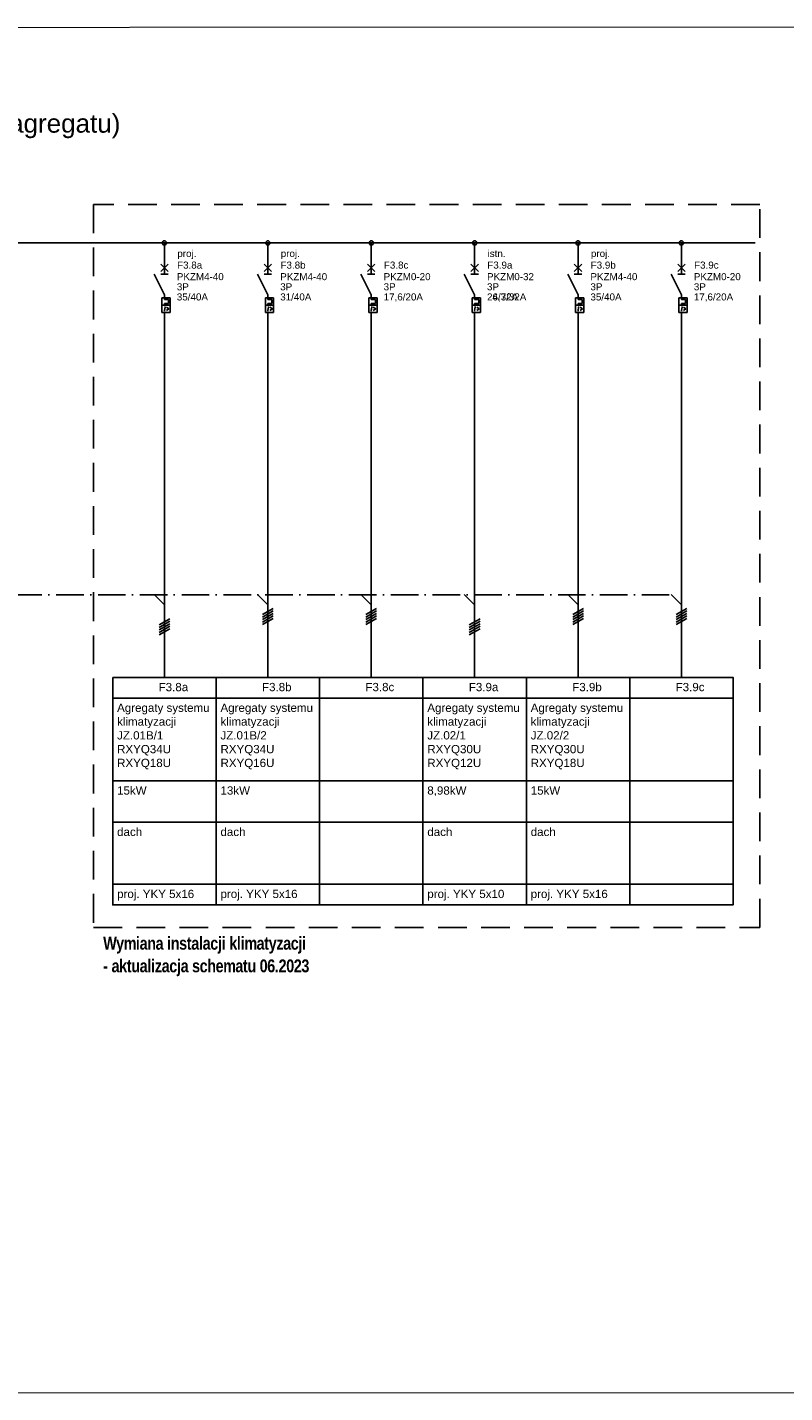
# Model space of a CAD drawing. Header units: centimetres. Extents: x -4250 to -484, y 169 to 6592.
# Tile 97 of 178: x -2353 to -2189, y 4675 to 4972. Entities that reach past the tile are written whole.
import ezdxf

# ---------------------------------------------------------------- set-up
doc = ezdxf.new("R2010")
doc.units = ezdxf.units.CM
doc.linetypes.add('ACAD_ISO10W100', pattern=[18, 12, -3, 0, -3])
doc.linetypes.add('DISCONTINU2', pattern=[0.375, 0.25, -0.125])
doc.layers.add('1', color=7, linetype='Continuous')
doc.layers.add('Ramka zew.', color=9, linetype='Continuous', lineweight=20, plot=False)
doc.styles.add('ARIAL', font='arial.ttf')
doc.styles.add('OPIS_LAYOUT', font='arial.ttf', dxfattribs={"width": 0.7})

msp = doc.modelspace()

# ---------------------------------------------------------------- linework, layer by layer
at = {"color": 10, "linetype": 'DISCONTINU2', "ltscale": 25}
msp.add_lwpolyline([(-2338.9951, 4776.2007), (-2193.9401, 4776.2007), (-2193.9401, 4933.4838), (-2338.9951, 4933.4838)], close=True, dxfattribs=at)
at = {"linetype": 'ACAD_ISO10W100', "ltscale": 0.5}
msp.add_lwpolyline([(-2501.7776, 4848.5619), (-2213.2229, 4848.5619)], dxfattribs=at)
at = {"color": 4}
for points in [[(-2334.7753, 4830.6052), (-2312.2753, 4830.6052), (-2312.2753, 4826.1052), (-2334.7753, 4826.1052), (-2334.7753, 4830.6052)], [(-2312.2753, 4830.6052), (-2289.7753, 4830.6052), (-2289.7753, 4826.1052), (-2312.2753, 4826.1052), (-2312.2753, 4830.6052)], [(-2289.7753, 4830.6052), (-2267.2753, 4830.6052), (-2267.2753, 4826.1052), (-2289.7753, 4826.1052), (-2289.7753, 4830.6052)], [(-2267.2753, 4830.6052), (-2244.7753, 4830.6052), (-2244.7753, 4826.1052), (-2267.2753, 4826.1052), (-2267.2753, 4830.6052)], [(-2244.7753, 4830.6052), (-2222.2753, 4830.6052), (-2222.2753, 4826.1052), (-2244.7753, 4826.1052), (-2244.7753, 4830.6052)], [(-2222.2753, 4830.6052), (-2199.7753, 4830.6052), (-2199.7753, 4826.1052), (-2222.2753, 4826.1052), (-2222.2753, 4830.6052)], [(-2334.7753, 4826.1052), (-2312.2753, 4826.1052), (-2312.2753, 4808.1052), (-2334.7753, 4808.1052), (-2334.7753, 4826.1052)], [(-2312.2753, 4826.1052), (-2289.7753, 4826.1052), (-2289.7753, 4808.1052), (-2312.2753, 4808.1052), (-2312.2753, 4826.1052)], [(-2289.7753, 4826.1052), (-2267.2753, 4826.1052), (-2267.2753, 4808.1052), (-2289.7753, 4808.1052), (-2289.7753, 4826.1052)], [(-2267.2753, 4826.1052), (-2244.7753, 4826.1052), (-2244.7753, 4808.1052), (-2267.2753, 4808.1052), (-2267.2753, 4826.1052)], [(-2244.7753, 4826.1052), (-2222.2753, 4826.1052), (-2222.2753, 4808.1052), (-2244.7753, 4808.1052), (-2244.7753, 4826.1052)], [(-2222.2753, 4826.1052), (-2199.7753, 4826.1052), (-2199.7753, 4808.1052), (-2222.2753, 4808.1052), (-2222.2753, 4826.1052)], [(-2334.7753, 4808.1052), (-2312.2753, 4808.1052), (-2312.2753, 4799.1052), (-2334.7753, 4799.1052), (-2334.7753, 4808.1052)], [(-2312.2753, 4808.1052), (-2289.7753, 4808.1052), (-2289.7753, 4799.1052), (-2312.2753, 4799.1052), (-2312.2753, 4808.1052)], [(-2289.7753, 4808.1052), (-2267.2753, 4808.1052), (-2267.2753, 4799.1052), (-2289.7753, 4799.1052), (-2289.7753, 4808.1052)], [(-2267.2753, 4808.1052), (-2244.7753, 4808.1052), (-2244.7753, 4799.1052), (-2267.2753, 4799.1052), (-2267.2753, 4808.1052)], [(-2244.7753, 4808.1052), (-2222.2753, 4808.1052), (-2222.2753, 4799.1052), (-2244.7753, 4799.1052), (-2244.7753, 4808.1052)], [(-2222.2753, 4808.1052), (-2199.7753, 4808.1052), (-2199.7753, 4799.1052), (-2222.2753, 4799.1052), (-2222.2753, 4808.1052)], [(-2334.7753, 4799.1052), (-2312.2753, 4799.1052), (-2312.2753, 4785.6052), (-2334.7753, 4785.6052), (-2334.7753, 4799.1052)], [(-2312.2753, 4799.1052), (-2289.7753, 4799.1052), (-2289.7753, 4785.6052), (-2312.2753, 4785.6052), (-2312.2753, 4799.1052)], [(-2289.7753, 4799.1052), (-2267.2753, 4799.1052), (-2267.2753, 4785.6052), (-2289.7753, 4785.6052), (-2289.7753, 4799.1052)], [(-2267.2753, 4799.1052), (-2244.7753, 4799.1052), (-2244.7753, 4785.6052), (-2267.2753, 4785.6052), (-2267.2753, 4799.1052)], [(-2244.7753, 4799.1052), (-2222.2753, 4799.1052), (-2222.2753, 4785.6052), (-2244.7753, 4785.6052), (-2244.7753, 4799.1052)], [(-2222.2753, 4799.1052), (-2199.7753, 4799.1052), (-2199.7753, 4785.6052), (-2222.2753, 4785.6052), (-2222.2753, 4799.1052)], [(-2334.7753, 4785.6052), (-2312.2753, 4785.6052), (-2312.2753, 4781.1052), (-2334.7753, 4781.1052), (-2334.7753, 4785.6052)], [(-2312.2753, 4785.6052), (-2289.7753, 4785.6052), (-2289.7753, 4781.1052), (-2312.2753, 4781.1052), (-2312.2753, 4785.6052)], [(-2289.7753, 4785.6052), (-2267.2753, 4785.6052), (-2267.2753, 4781.1052), (-2289.7753, 4781.1052), (-2289.7753, 4785.6052)], [(-2267.2753, 4785.6052), (-2244.7753, 4785.6052), (-2244.7753, 4781.1052), (-2267.2753, 4781.1052), (-2267.2753, 4785.6052)], [(-2244.7753, 4785.6052), (-2222.2753, 4785.6052), (-2222.2753, 4781.1052), (-2244.7753, 4781.1052), (-2244.7753, 4785.6052)], [(-2222.2753, 4785.6052), (-2199.7753, 4785.6052), (-2199.7753, 4781.1052), (-2222.2753, 4781.1052), (-2222.2753, 4785.6052)]]:
    msp.add_lwpolyline(points, dxfattribs=at)
at = {"layer": '1'}
for p, q in [((-2550.7089, 4925.1142), (-2195.0015, 4925.1142)), ((-2342.4897, 4925.1142), (-2195.0015, 4925.1142)), ((-2323.5253, 4907.0692), (-2323.5253, 4830.6052)), ((-2323.5253, 4907.0692), (-2323.5253, 4830.6052)), ((-2301.0253, 4907.0692), (-2301.0253, 4830.6052)), ((-2301.0253, 4907.0692), (-2301.0253, 4830.6052)), ((-2278.5253, 4907.0692), (-2278.5253, 4830.6052)), ((-2278.5253, 4907.0692), (-2278.5253, 4830.6052)), ((-2256.0253, 4907.0692), (-2256.0253, 4830.6052)), ((-2256.0253, 4907.0692), (-2256.0253, 4830.6052)), ((-2233.5253, 4907.0692), (-2233.5253, 4830.6052)), ((-2233.5253, 4907.0692), (-2233.5253, 4830.6052)), ((-2211.0253, 4907.0692), (-2211.0253, 4830.6052)), ((-2211.0253, 4907.0692), (-2211.0253, 4830.6052)), ((-2325.7753, 4848.6142), (-2323.5253, 4846.3642)), ((-2325.7753, 4848.6142), (-2323.5253, 4846.3642)), ((-2303.2753, 4848.6142), (-2301.0253, 4846.3642)), ((-2303.2753, 4848.6142), (-2301.0253, 4846.3642)), ((-2280.7753, 4848.6142), (-2278.5253, 4846.3642)), ((-2280.7753, 4848.6142), (-2278.5253, 4846.3642)), ((-2258.2753, 4848.6142), (-2256.0253, 4846.3642)), ((-2258.2753, 4848.6142), (-2256.0253, 4846.3642)), ((-2235.7753, 4848.6142), (-2233.5253, 4846.3642)), ((-2235.7753, 4848.6142), (-2233.5253, 4846.3642)), ((-2213.2753, 4848.6142), (-2211.0253, 4846.3642)), ((-2213.2753, 4848.6142), (-2211.0253, 4846.3642)), ((-2302.1953, 4844.2492), (-2299.8553, 4845.5992)), ((-2302.1953, 4844.2492), (-2299.8553, 4845.5992)), ((-2302.1953, 4843.7092), (-2299.8553, 4845.0592)), ((-2302.1953, 4843.7092), (-2299.8553, 4845.0592)), ((-2279.6953, 4844.2492), (-2277.3553, 4845.5992)), ((-2279.6953, 4844.2492), (-2277.3553, 4845.5992)), ((-2279.6953, 4843.7092), (-2277.3553, 4845.0592)), ((-2279.6953, 4843.7092), (-2277.3553, 4845.0592)), ((-2234.6953, 4844.2492), (-2232.3553, 4845.5992)), ((-2234.6953, 4844.2492), (-2232.3553, 4845.5992)), ((-2234.6953, 4843.7092), (-2232.3553, 4845.0592)), ((-2234.6953, 4843.7092), (-2232.3553, 4845.0592)), ((-2212.1953, 4844.2492), (-2209.8553, 4845.5992)), ((-2212.1953, 4844.2492), (-2209.8553, 4845.5992)), ((-2212.1953, 4843.7092), (-2209.8553, 4845.0592)), ((-2212.1953, 4843.7092), (-2209.8553, 4845.0592)), ((-2324.6953, 4841.9992), (-2322.3553, 4843.3492)), ((-2324.6953, 4841.9992), (-2322.3553, 4843.3492)), ((-2324.6953, 4841.4592), (-2322.3553, 4842.8092)), ((-2324.6953, 4841.4592), (-2322.3553, 4842.8092)), ((-2324.6953, 4840.9192), (-2322.3553, 4842.2692)), ((-2324.6953, 4840.9192), (-2322.3553, 4842.2692)), ((-2324.6953, 4840.3792), (-2322.3553, 4841.7292)), ((-2324.6953, 4840.3792), (-2322.3553, 4841.7292)), ((-2302.1953, 4843.1692), (-2299.8553, 4844.5192)), ((-2302.1953, 4843.1692), (-2299.8553, 4844.5192)), ((-2302.1953, 4842.6292), (-2299.8553, 4843.9792)), ((-2302.1953, 4842.6292), (-2299.8553, 4843.9792)), ((-2302.1953, 4842.0892), (-2299.8553, 4843.4392)), ((-2302.1953, 4842.0892), (-2299.8553, 4843.4392)), ((-2279.6953, 4843.1692), (-2277.3553, 4844.5192)), ((-2279.6953, 4843.1692), (-2277.3553, 4844.5192)), ((-2279.6953, 4842.6292), (-2277.3553, 4843.9792)), ((-2279.6953, 4842.6292), (-2277.3553, 4843.9792)), ((-2279.6953, 4842.0892), (-2277.3553, 4843.4392)), ((-2279.6953, 4842.0892), (-2277.3553, 4843.4392)), ((-2257.1953, 4841.9992), (-2254.8553, 4843.3492)), ((-2257.1953, 4841.9992), (-2254.8553, 4843.3492)), ((-2257.1953, 4841.4592), (-2254.8553, 4842.8092)), ((-2257.1953, 4841.4592), (-2254.8553, 4842.8092)), ((-2257.1953, 4840.9192), (-2254.8553, 4842.2692)), ((-2257.1953, 4840.9192), (-2254.8553, 4842.2692)), ((-2257.1953, 4840.3792), (-2254.8553, 4841.7292)), ((-2257.1953, 4840.3792), (-2254.8553, 4841.7292)), ((-2234.6953, 4843.1692), (-2232.3553, 4844.5192)), ((-2234.6953, 4843.1692), (-2232.3553, 4844.5192)), ((-2234.6953, 4842.6292), (-2232.3553, 4843.9792)), ((-2234.6953, 4842.6292), (-2232.3553, 4843.9792)), ((-2234.6953, 4842.0892), (-2232.3553, 4843.4392)), ((-2234.6953, 4842.0892), (-2232.3553, 4843.4392)), ((-2212.1953, 4843.1692), (-2209.8553, 4844.5192)), ((-2212.1953, 4843.1692), (-2209.8553, 4844.5192)), ((-2212.1953, 4842.6292), (-2209.8553, 4843.9792)), ((-2212.1953, 4842.6292), (-2209.8553, 4843.9792)), ((-2212.1953, 4842.0892), (-2209.8553, 4843.4392)), ((-2212.1953, 4842.0892), (-2209.8553, 4843.4392)), ((-2324.6953, 4839.8392), (-2322.3553, 4841.1892)), ((-2324.6953, 4839.8392), (-2322.3553, 4841.1892)), ((-2257.1953, 4839.8392), (-2254.8553, 4841.1892)), ((-2257.1953, 4839.8392), (-2254.8553, 4841.1892))]:
    msp.add_line(p, q, dxfattribs=at)
at = {"layer": '1', "color": 4}
for p, q in [((-2323.5253, 4925.1142), (-2323.5253, 4922.8192)), ((-2323.5253, 4925.1142), (-2323.5253, 4922.8192)), ((-2301.0253, 4925.1142), (-2301.0253, 4922.8192)), ((-2301.0253, 4925.1142), (-2301.0253, 4922.8192)), ((-2278.5253, 4925.1142), (-2278.5253, 4922.8192)), ((-2278.5253, 4925.1142), (-2278.5253, 4922.8192)), ((-2256.0253, 4925.1142), (-2256.0253, 4922.8192)), ((-2256.0253, 4925.1142), (-2256.0253, 4922.8192)), ((-2233.5253, 4925.1142), (-2233.5253, 4922.8192)), ((-2233.5253, 4925.1142), (-2233.5253, 4922.8192)), ((-2211.0253, 4925.1142), (-2211.0253, 4922.8192)), ((-2211.0253, 4925.1142), (-2211.0253, 4922.8192)), ((-2323.5253, 4922.8192), (-2323.5253, 4918.3192)), ((-2323.5253, 4922.8192), (-2323.5253, 4918.3192)), ((-2301.0253, 4922.8192), (-2301.0253, 4918.3192)), ((-2301.0253, 4922.8192), (-2301.0253, 4918.3192)), ((-2278.5253, 4922.8192), (-2278.5253, 4918.3192)), ((-2278.5253, 4922.8192), (-2278.5253, 4918.3192)), ((-2256.0253, 4922.8192), (-2256.0253, 4918.3192)), ((-2256.0253, 4922.8192), (-2256.0253, 4918.3192)), ((-2233.5253, 4922.8192), (-2233.5253, 4918.3192)), ((-2233.5253, 4922.8192), (-2233.5253, 4918.3192)), ((-2211.0253, 4922.8192), (-2211.0253, 4918.3192)), ((-2211.0253, 4922.8192), (-2211.0253, 4918.3192)), ((-2322.7153, 4918.8592), (-2324.3353, 4920.4792)), ((-2324.3353, 4918.8592), (-2322.7153, 4920.4792)), ((-2322.7153, 4918.8592), (-2324.3353, 4920.4792)), ((-2324.3353, 4918.8592), (-2322.7153, 4920.4792)), ((-2300.2153, 4918.8592), (-2301.8353, 4920.4792)), ((-2301.8353, 4918.8592), (-2300.2153, 4920.4792)), ((-2300.2153, 4918.8592), (-2301.8353, 4920.4792)), ((-2301.8353, 4918.8592), (-2300.2153, 4920.4792)), ((-2277.7153, 4918.8592), (-2279.3353, 4920.4792)), ((-2279.3353, 4918.8592), (-2277.7153, 4920.4792)), ((-2277.7153, 4918.8592), (-2279.3353, 4920.4792)), ((-2279.3353, 4918.8592), (-2277.7153, 4920.4792)), ((-2255.2153, 4918.8592), (-2256.8353, 4920.4792)), ((-2256.8353, 4918.8592), (-2255.2153, 4920.4792)), ((-2255.2153, 4918.8592), (-2256.8353, 4920.4792)), ((-2256.8353, 4918.8592), (-2255.2153, 4920.4792)), ((-2232.7153, 4918.8592), (-2234.3353, 4920.4792)), ((-2234.3353, 4918.8592), (-2232.7153, 4920.4792)), ((-2232.7153, 4918.8592), (-2234.3353, 4920.4792)), ((-2234.3353, 4918.8592), (-2232.7153, 4920.4792)), ((-2210.2153, 4918.8592), (-2211.8353, 4920.4792)), ((-2211.8353, 4918.8592), (-2210.2153, 4920.4792)), ((-2210.2153, 4918.8592), (-2211.8353, 4920.4792)), ((-2211.8353, 4918.8592), (-2210.2153, 4920.4792)), ((-2323.5253, 4913.8192), (-2325.7753, 4918.3192)), ((-2323.5253, 4913.8192), (-2325.7753, 4918.3192)), ((-2322.7153, 4918.3192), (-2324.3353, 4918.3192)), ((-2322.7153, 4918.3192), (-2324.3353, 4918.3192)), ((-2301.0253, 4913.8192), (-2303.2753, 4918.3192)), ((-2301.0253, 4913.8192), (-2303.2753, 4918.3192)), ((-2300.2153, 4918.3192), (-2301.8353, 4918.3192)), ((-2300.2153, 4918.3192), (-2301.8353, 4918.3192)), ((-2278.5253, 4913.8192), (-2280.7753, 4918.3192)), ((-2278.5253, 4913.8192), (-2280.7753, 4918.3192)), ((-2277.7153, 4918.3192), (-2279.3353, 4918.3192)), ((-2277.7153, 4918.3192), (-2279.3353, 4918.3192)), ((-2256.0253, 4913.8192), (-2258.2753, 4918.3192)), ((-2256.0253, 4913.8192), (-2258.2753, 4918.3192)), ((-2255.2153, 4918.3192), (-2256.8353, 4918.3192)), ((-2255.2153, 4918.3192), (-2256.8353, 4918.3192)), ((-2233.5253, 4913.8192), (-2235.7753, 4918.3192)), ((-2233.5253, 4913.8192), (-2235.7753, 4918.3192)), ((-2232.7153, 4918.3192), (-2234.3353, 4918.3192)), ((-2232.7153, 4918.3192), (-2234.3353, 4918.3192)), ((-2211.0253, 4913.8192), (-2213.2753, 4918.3192)), ((-2211.0253, 4913.8192), (-2213.2753, 4918.3192)), ((-2210.2153, 4918.3192), (-2211.8353, 4918.3192)), ((-2210.2153, 4918.3192), (-2211.8353, 4918.3192)), ((-2324.0653, 4913.1892), (-2324.0653, 4909.9492)), ((-2324.0653, 4913.1892), (-2322.2653, 4913.1892)), ((-2324.0653, 4913.1892), (-2324.0653, 4909.9492)), ((-2324.0653, 4913.1892), (-2322.2653, 4913.1892)), ((-2323.5253, 4913.8192), (-2323.5253, 4912.8292)), ((-2323.5253, 4913.8192), (-2323.5253, 4912.8292)), ((-2322.2653, 4913.1892), (-2322.2653, 4909.9492)), ((-2322.2653, 4913.1892), (-2322.2653, 4909.9492)), ((-2301.5653, 4913.1892), (-2301.5653, 4909.9492)), ((-2301.5653, 4913.1892), (-2299.7653, 4913.1892)), ((-2301.5653, 4913.1892), (-2301.5653, 4909.9492)), ((-2301.5653, 4913.1892), (-2299.7653, 4913.1892)), ((-2301.0253, 4913.8192), (-2301.0253, 4912.8292)), ((-2301.0253, 4913.8192), (-2301.0253, 4912.8292)), ((-2299.7653, 4913.1892), (-2299.7653, 4909.9492)), ((-2299.7653, 4913.1892), (-2299.7653, 4909.9492)), ((-2279.0653, 4913.1892), (-2279.0653, 4909.9492)), ((-2279.0653, 4913.1892), (-2277.2653, 4913.1892)), ((-2279.0653, 4913.1892), (-2279.0653, 4909.9492)), ((-2279.0653, 4913.1892), (-2277.2653, 4913.1892)), ((-2278.5253, 4913.8192), (-2278.5253, 4912.8292)), ((-2278.5253, 4913.8192), (-2278.5253, 4912.8292)), ((-2277.2653, 4913.1892), (-2277.2653, 4909.9492)), ((-2277.2653, 4913.1892), (-2277.2653, 4909.9492)), ((-2256.5653, 4913.1892), (-2254.7653, 4913.1892)), ((-2256.5653, 4913.1892), (-2256.5653, 4909.9492)), ((-2256.5653, 4913.1892), (-2254.7653, 4913.1892)), ((-2256.5653, 4913.1892), (-2256.5653, 4909.9492)), ((-2256.0253, 4913.8192), (-2256.0253, 4912.8292)), ((-2256.0253, 4913.8192), (-2256.0253, 4912.8292)), ((-2254.7653, 4913.1892), (-2254.7653, 4909.9492)), ((-2254.7653, 4913.1892), (-2254.7653, 4909.9492)), ((-2234.0653, 4913.1892), (-2234.0653, 4909.9492)), ((-2234.0653, 4913.1892), (-2232.2653, 4913.1892)), ((-2234.0653, 4913.1892), (-2234.0653, 4909.9492)), ((-2234.0653, 4913.1892), (-2232.2653, 4913.1892)), ((-2233.5253, 4913.8192), (-2233.5253, 4912.8292)), ((-2233.5253, 4913.8192), (-2233.5253, 4912.8292)), ((-2232.2653, 4913.1892), (-2232.2653, 4909.9492)), ((-2232.2653, 4913.1892), (-2232.2653, 4909.9492)), ((-2211.5653, 4913.1892), (-2211.5653, 4909.9492)), ((-2211.5653, 4913.1892), (-2209.7653, 4913.1892)), ((-2211.5653, 4913.1892), (-2211.5653, 4909.9492)), ((-2211.5653, 4913.1892), (-2209.7653, 4913.1892)), ((-2211.0253, 4913.8192), (-2211.0253, 4912.8292)), ((-2211.0253, 4913.8192), (-2211.0253, 4912.8292)), ((-2209.7653, 4913.1892), (-2209.7653, 4909.9492)), ((-2209.7653, 4913.1892), (-2209.7653, 4909.9492)), ((-2324.0653, 4911.5692), (-2322.2653, 4911.5692)), ((-2324.0653, 4911.5692), (-2322.2653, 4911.5692)), ((-2323.6603, 4910.3992), (-2323.3903, 4910.3992)), ((-2323.6603, 4910.3992), (-2323.3903, 4910.3992)), ((-2323.5253, 4912.8292), (-2322.6253, 4912.8292)), ((-2323.5253, 4912.8292), (-2322.6253, 4912.8292)), ((-2323.5253, 4911.9292), (-2323.5253, 4911.5692)), ((-2323.5253, 4911.9292), (-2322.6253, 4911.9292)), ((-2323.5253, 4911.9292), (-2323.5253, 4911.5692)), ((-2323.5253, 4911.9292), (-2322.6253, 4911.9292)), ((-2323.3993, 4911.1192), (-2323.5253, 4910.3992)), ((-2323.5253, 4911.1192), (-2323.2643, 4911.1192)), ((-2323.3993, 4911.1192), (-2323.5253, 4910.3992)), ((-2323.5253, 4911.1192), (-2323.2643, 4911.1192)), ((-2323.0843, 4911.1192), (-2322.5443, 4910.7592)), ((-2323.0843, 4911.1192), (-2322.5443, 4910.7592)), ((-2322.5443, 4910.7592), (-2323.0843, 4910.3992)), ((-2322.5443, 4910.7592), (-2323.0843, 4910.3992)), ((-2322.6253, 4912.8292), (-2322.6253, 4911.9292)), ((-2322.6253, 4912.8292), (-2322.6253, 4911.9292)), ((-2301.5653, 4911.5692), (-2299.7653, 4911.5692)), ((-2301.5653, 4911.5692), (-2299.7653, 4911.5692)), ((-2301.1603, 4910.3992), (-2300.8903, 4910.3992)), ((-2301.1603, 4910.3992), (-2300.8903, 4910.3992)), ((-2301.0253, 4912.8292), (-2300.1253, 4912.8292)), ((-2301.0253, 4912.8292), (-2300.1253, 4912.8292)), ((-2301.0253, 4911.9292), (-2301.0253, 4911.5692)), ((-2301.0253, 4911.9292), (-2300.1253, 4911.9292)), ((-2301.0253, 4911.9292), (-2301.0253, 4911.5692)), ((-2301.0253, 4911.9292), (-2300.1253, 4911.9292)), ((-2300.8993, 4911.1192), (-2301.0253, 4910.3992)), ((-2301.0253, 4911.1192), (-2300.7643, 4911.1192)), ((-2300.8993, 4911.1192), (-2301.0253, 4910.3992)), ((-2301.0253, 4911.1192), (-2300.7643, 4911.1192)), ((-2300.5843, 4911.1192), (-2300.0443, 4910.7592)), ((-2300.5843, 4911.1192), (-2300.0443, 4910.7592)), ((-2300.0443, 4910.7592), (-2300.5843, 4910.3992)), ((-2300.0443, 4910.7592), (-2300.5843, 4910.3992)), ((-2300.1253, 4912.8292), (-2300.1253, 4911.9292)), ((-2300.1253, 4912.8292), (-2300.1253, 4911.9292)), ((-2279.0653, 4911.5692), (-2277.2653, 4911.5692)), ((-2279.0653, 4911.5692), (-2277.2653, 4911.5692)), ((-2278.6603, 4910.3992), (-2278.3903, 4910.3992)), ((-2278.6603, 4910.3992), (-2278.3903, 4910.3992)), ((-2278.5253, 4912.8292), (-2277.6253, 4912.8292)), ((-2278.5253, 4912.8292), (-2277.6253, 4912.8292)), ((-2278.5253, 4911.9292), (-2278.5253, 4911.5692)), ((-2278.5253, 4911.9292), (-2277.6253, 4911.9292)), ((-2278.5253, 4911.9292), (-2278.5253, 4911.5692)), ((-2278.5253, 4911.9292), (-2277.6253, 4911.9292)), ((-2278.3993, 4911.1192), (-2278.5253, 4910.3992)), ((-2278.5253, 4911.1192), (-2278.2643, 4911.1192)), ((-2278.3993, 4911.1192), (-2278.5253, 4910.3992)), ((-2278.5253, 4911.1192), (-2278.2643, 4911.1192)), ((-2278.0843, 4911.1192), (-2277.5443, 4910.7592)), ((-2278.0843, 4911.1192), (-2277.5443, 4910.7592)), ((-2277.5443, 4910.7592), (-2278.0843, 4910.3992)), ((-2277.5443, 4910.7592), (-2278.0843, 4910.3992)), ((-2277.6253, 4912.8292), (-2277.6253, 4911.9292)), ((-2277.6253, 4912.8292), (-2277.6253, 4911.9292)), ((-2256.5653, 4911.5692), (-2254.7653, 4911.5692)), ((-2256.5653, 4911.5692), (-2254.7653, 4911.5692)), ((-2256.1603, 4910.3992), (-2255.8903, 4910.3992)), ((-2256.1603, 4910.3992), (-2255.8903, 4910.3992)), ((-2256.0253, 4912.8292), (-2255.1253, 4912.8292)), ((-2256.0253, 4912.8292), (-2255.1253, 4912.8292)), ((-2256.0253, 4911.9292), (-2255.1253, 4911.9292)), ((-2256.0253, 4911.9292), (-2256.0253, 4911.5692)), ((-2256.0253, 4911.9292), (-2255.1253, 4911.9292)), ((-2256.0253, 4911.9292), (-2256.0253, 4911.5692)), ((-2255.8993, 4911.1192), (-2256.0253, 4910.3992)), ((-2256.0253, 4911.1192), (-2255.7643, 4911.1192)), ((-2255.8993, 4911.1192), (-2256.0253, 4910.3992)), ((-2256.0253, 4911.1192), (-2255.7643, 4911.1192)), ((-2255.5843, 4911.1192), (-2255.0443, 4910.7592)), ((-2255.5843, 4911.1192), (-2255.0443, 4910.7592)), ((-2255.0443, 4910.7592), (-2255.5843, 4910.3992)), ((-2255.0443, 4910.7592), (-2255.5843, 4910.3992)), ((-2255.1253, 4912.8292), (-2255.1253, 4911.9292)), ((-2255.1253, 4912.8292), (-2255.1253, 4911.9292)), ((-2234.0653, 4911.5692), (-2232.2653, 4911.5692)), ((-2234.0653, 4911.5692), (-2232.2653, 4911.5692)), ((-2233.6603, 4910.3992), (-2233.3903, 4910.3992)), ((-2233.6603, 4910.3992), (-2233.3903, 4910.3992)), ((-2233.5253, 4912.8292), (-2232.6253, 4912.8292)), ((-2233.5253, 4912.8292), (-2232.6253, 4912.8292)), ((-2233.5253, 4911.9292), (-2233.5253, 4911.5692)), ((-2233.5253, 4911.9292), (-2232.6253, 4911.9292)), ((-2233.5253, 4911.9292), (-2233.5253, 4911.5692)), ((-2233.5253, 4911.9292), (-2232.6253, 4911.9292)), ((-2233.3993, 4911.1192), (-2233.5253, 4910.3992)), ((-2233.5253, 4911.1192), (-2233.2643, 4911.1192)), ((-2233.3993, 4911.1192), (-2233.5253, 4910.3992)), ((-2233.5253, 4911.1192), (-2233.2643, 4911.1192)), ((-2233.0843, 4911.1192), (-2232.5443, 4910.7592)), ((-2233.0843, 4911.1192), (-2232.5443, 4910.7592)), ((-2232.5443, 4910.7592), (-2233.0843, 4910.3992)), ((-2232.5443, 4910.7592), (-2233.0843, 4910.3992)), ((-2232.6253, 4912.8292), (-2232.6253, 4911.9292)), ((-2232.6253, 4912.8292), (-2232.6253, 4911.9292)), ((-2211.5653, 4911.5692), (-2209.7653, 4911.5692)), ((-2211.5653, 4911.5692), (-2209.7653, 4911.5692)), ((-2211.1603, 4910.3992), (-2210.8903, 4910.3992)), ((-2211.1603, 4910.3992), (-2210.8903, 4910.3992)), ((-2211.0253, 4912.8292), (-2210.1253, 4912.8292)), ((-2211.0253, 4912.8292), (-2210.1253, 4912.8292)), ((-2211.0253, 4911.9292), (-2211.0253, 4911.5692)), ((-2211.0253, 4911.9292), (-2210.1253, 4911.9292)), ((-2211.0253, 4911.9292), (-2211.0253, 4911.5692)), ((-2211.0253, 4911.9292), (-2210.1253, 4911.9292)), ((-2210.8993, 4911.1192), (-2211.0253, 4910.3992)), ((-2211.0253, 4911.1192), (-2210.7643, 4911.1192)), ((-2210.8993, 4911.1192), (-2211.0253, 4910.3992)), ((-2211.0253, 4911.1192), (-2210.7643, 4911.1192)), ((-2210.5843, 4911.1192), (-2210.0443, 4910.7592)), ((-2210.5843, 4911.1192), (-2210.0443, 4910.7592)), ((-2210.0443, 4910.7592), (-2210.5843, 4910.3992)), ((-2210.0443, 4910.7592), (-2210.5843, 4910.3992)), ((-2210.1253, 4912.8292), (-2210.1253, 4911.9292)), ((-2210.1253, 4912.8292), (-2210.1253, 4911.9292)), ((-2324.0653, 4909.9492), (-2322.2653, 4909.9492)), ((-2324.0653, 4909.9492), (-2322.2653, 4909.9492)), ((-2323.5253, 4909.9492), (-2323.5253, 4909.3192)), ((-2323.5253, 4909.9492), (-2323.5253, 4909.3192)), ((-2323.5253, 4909.3642), (-2323.5253, 4907.0692)), ((-2323.5253, 4909.3642), (-2323.5253, 4907.0692)), ((-2323.5253, 4907.0692), (-2323.5253, 4907.0692)), ((-2323.5253, 4907.0692), (-2323.5253, 4907.0692)), ((-2301.5653, 4909.9492), (-2299.7653, 4909.9492)), ((-2301.5653, 4909.9492), (-2299.7653, 4909.9492)), ((-2301.0253, 4909.9492), (-2301.0253, 4909.3192)), ((-2301.0253, 4909.9492), (-2301.0253, 4909.3192)), ((-2301.0253, 4909.3642), (-2301.0253, 4907.0692)), ((-2301.0253, 4909.3642), (-2301.0253, 4907.0692)), ((-2301.0253, 4907.0692), (-2301.0253, 4907.0692)), ((-2301.0253, 4907.0692), (-2301.0253, 4907.0692)), ((-2279.0653, 4909.9492), (-2277.2653, 4909.9492)), ((-2279.0653, 4909.9492), (-2277.2653, 4909.9492)), ((-2278.5253, 4909.9492), (-2278.5253, 4909.3192)), ((-2278.5253, 4909.9492), (-2278.5253, 4909.3192)), ((-2278.5253, 4909.3642), (-2278.5253, 4907.0692)), ((-2278.5253, 4909.3642), (-2278.5253, 4907.0692)), ((-2278.5253, 4907.0692), (-2278.5253, 4907.0692)), ((-2278.5253, 4907.0692), (-2278.5253, 4907.0692)), ((-2256.5653, 4909.9492), (-2254.7653, 4909.9492)), ((-2256.5653, 4909.9492), (-2254.7653, 4909.9492)), ((-2256.0253, 4909.9492), (-2256.0253, 4909.3192)), ((-2256.0253, 4909.9492), (-2256.0253, 4909.3192)), ((-2256.0253, 4909.3642), (-2256.0253, 4907.0692)), ((-2256.0253, 4909.3642), (-2256.0253, 4907.0692)), ((-2256.0253, 4907.0692), (-2256.0253, 4907.0692)), ((-2256.0253, 4907.0692), (-2256.0253, 4907.0692)), ((-2234.0653, 4909.9492), (-2232.2653, 4909.9492)), ((-2234.0653, 4909.9492), (-2232.2653, 4909.9492)), ((-2233.5253, 4909.9492), (-2233.5253, 4909.3192)), ((-2233.5253, 4909.9492), (-2233.5253, 4909.3192)), ((-2233.5253, 4909.3642), (-2233.5253, 4907.0692)), ((-2233.5253, 4909.3642), (-2233.5253, 4907.0692)), ((-2233.5253, 4907.0692), (-2233.5253, 4907.0692)), ((-2233.5253, 4907.0692), (-2233.5253, 4907.0692)), ((-2211.5653, 4909.9492), (-2209.7653, 4909.9492)), ((-2211.5653, 4909.9492), (-2209.7653, 4909.9492)), ((-2211.0253, 4909.9492), (-2211.0253, 4909.3192)), ((-2211.0253, 4909.9492), (-2211.0253, 4909.3192)), ((-2211.0253, 4909.3642), (-2211.0253, 4907.0692)), ((-2211.0253, 4909.3642), (-2211.0253, 4907.0692)), ((-2211.0253, 4907.0692), (-2211.0253, 4907.0692)), ((-2211.0253, 4907.0692), (-2211.0253, 4907.0692))]:
    msp.add_line(p, q, dxfattribs=at)
for centre in [(-2323.5253, 4925.1142), (-2323.5253, 4925.1142), (-2301.0253, 4925.1142), (-2301.0253, 4925.1142), (-2278.5253, 4925.1142), (-2278.5253, 4925.1142), (-2256.0253, 4925.1142), (-2256.0253, 4925.1142), (-2233.5253, 4925.1142), (-2233.5253, 4925.1142), (-2211.0253, 4925.1142), (-2211.0253, 4925.1142)]:
    msp.add_circle(centre, 0.45, dxfattribs=at)
at = {"layer": 'Ramka zew.'}
msp.add_lwpolyline([(-2582.1256, 4674.982), (-2080.4728, 4675.0163), (-2080.4728, 4972.0163), (-2581.7841, 4971.9239)], close=True, dxfattribs=at)

# ---------------------------------------------------------------- texts
at = {"color": 4, "style": 'ARIAL'}
for s, p in [('F3.8a', (-2324.7943, 4827.5902)), ('F3.8b', (-2302.2943, 4827.5902)), ('F3.8c', (-2279.7943, 4827.5902)), ('F3.9a', (-2257.2943, 4827.5902)), ('F3.9b', (-2234.7943, 4827.5902)), ('F3.9c', (-2212.2943, 4827.5902))]:
    msp.add_text(s, height=1.8, dxfattribs=at).set_placement(p)
at = {"color": 4, "linetype": 'Continuous', "char_height": 1.8, "width": 27.81648, "attachment_point": 1, "style": 'ARIAL'}
for s, insert in [('Agregaty systemu klimatyzacji\\PJZ.01B/1\\PRXYQ34U \\PRXYQ18U ', (-2333.8303, 4824.8902)), ('Agregaty systemu klimatyzacji\\PJZ.01B/2\\PRXYQ34U \\PRXYQ16U ', (-2311.3303, 4824.8902)), ('Agregaty systemu klimatyzacji\\PJZ.02/1\\PRXYQ30U \\PRXYQ12U ', (-2266.3303, 4824.8902)), ('Agregaty systemu klimatyzacji\\PJZ.02/2\\PRXYQ30U \\PRXYQ18U ', (-2243.8303, 4824.8902)), ('15kW', (-2333.8303, 4806.8902)), ('13kW', (-2311.3303, 4806.8902)), ('8,98kW', (-2266.3303, 4806.8902)), ('15kW', (-2243.8303, 4806.8902)), ('{\\fArial|b0|i0|c238|p34;dach}', (-2333.8303, 4797.8902)), ('{\\fArial|b0|i0|c238|p34;dach}', (-2311.3303, 4797.8902)), ('{\\fArial|b0|i0|c238|p34;dach}', (-2266.3303, 4797.8902)), ('{\\fArial|b0|i0|c238|p34;dach}', (-2243.8303, 4797.8902)), ('proj. YKY 5x16', (-2333.8303, 4784.3902)), ('proj. YKY 5x16', (-2311.3303, 4784.3902)), ('proj. YKY 5x10', (-2266.3303, 4784.3902)), ('proj. YKY 5x16', (-2243.8303, 4784.3902))]:
    msp.add_mtext(s, dxfattribs=dict(at, insert=insert))
at = {"char_height": 2.8, "width": 97.718184, "attachment_point": 4, "style": 'OPIS_LAYOUT'}
for s, insert in [('{\\fArial|b1|i0|c238|p34;\\W0.8;\\T0.95;Wymiana instalacji klimatyzacji }', (-2336.8492, 4772.3321)), ('{\\fArial|b1|i0|c238|p34;\\W0.8;\\T0.95;- aktualizacja schematu 06.2023}', (-2336.8492, 4767.4103))]:
    msp.add_mtext(s, dxfattribs=dict(at, insert=insert))
at = {"layer": '1', "color": 4, "style": 'ARIAL'}
for s, p in [('proj.', (-2320.7217, 4922.044)), ('proj.', (-2298.2217, 4922.044)), ('istn.', (-2253.2217, 4922.044)), ('proj.', (-2230.7217, 4922.044)), ('F3.8a', (-2320.777, 4919.525)), ('F3.8a', (-2320.777, 4919.525)), ('F3.8b', (-2298.277, 4919.525)), ('F3.8b', (-2298.277, 4919.525)), ('F3.8c', (-2275.777, 4919.525)), ('F3.8c', (-2275.777, 4919.525)), ('F3.9a', (-2253.277, 4919.525)), ('F3.9a', (-2253.277, 4919.525)), ('F3.9b', (-2230.777, 4919.525)), ('F3.9b', (-2230.777, 4919.525)), ('F3.9c', (-2208.277, 4919.525)), ('F3.9c', (-2208.277, 4919.525)), ('3P', (-2320.8323, 4914.8011)), ('3P', (-2320.8323, 4914.8011)), ('PKZM4-40', (-2320.8323, 4917.0061)), ('3P', (-2298.3323, 4914.8011)), ('3P', (-2298.3323, 4914.8011)), ('PKZM4-40', (-2298.3323, 4917.0061)), ('3P', (-2275.8323, 4914.8011)), ('3P', (-2275.8323, 4914.8011)), ('PKZM0-20', (-2275.8323, 4917.0061)), ('PKZM0-20', (-2275.8323, 4917.0061)), ('3P', (-2253.3323, 4914.8011)), ('3P', (-2253.3323, 4914.8011)), ('PKZM0-32', (-2253.3323, 4917.0061)), ('PKZM0-32', (-2253.3323, 4917.0061)), ('3P', (-2230.8323, 4914.8011)), ('3P', (-2230.8323, 4914.8011)), ('PKZM4-40', (-2230.8323, 4917.0061)), ('3P', (-2208.3323, 4914.8011)), ('3P', (-2208.3323, 4914.8011)), ('PKZM0-20', (-2208.3323, 4917.0061)), ('PKZM0-20', (-2208.3323, 4917.0061)), ('35/40A', (-2320.8323, 4912.5961)), ('31/40A', (-2298.3323, 4912.5961)), ('17,6/20A', (-2275.8323, 4912.5961)), ('17,6/20A', (-2275.8323, 4912.5961)), ('26,7/32A', (-2253.3323, 4912.5961)), ('24/32A', (-2253.3323, 4912.5961)), ('35/40A', (-2230.8323, 4912.5961)), ('17,6/20A', (-2208.3323, 4912.5961)), ('17,6/20A', (-2208.3323, 4912.5961))]:
    msp.add_text(s, height=1.53, dxfattribs=at).set_placement(p)
at = {"layer": '1', "color": 1, "insert": (-2554.7725, 4959.8955), "char_height": 4.05, "width": 249.643517, "attachment_point": 1}
msp.add_mtext('{\\fArial|b0|i0|c238|p34;\\PRWK2A (rozdzielnica wentylacji i klimatyzacji nr 2A na dachu - rezerwowana z agregatu)\\P\\H0.6667x;In = 400A; Un= 230/400V; Icw=10kA\\PObudowa stojąca, IP65, metalowa z drzwiami pełnymi.}', dxfattribs=at)

doc.saveas('drawing.dxf')
